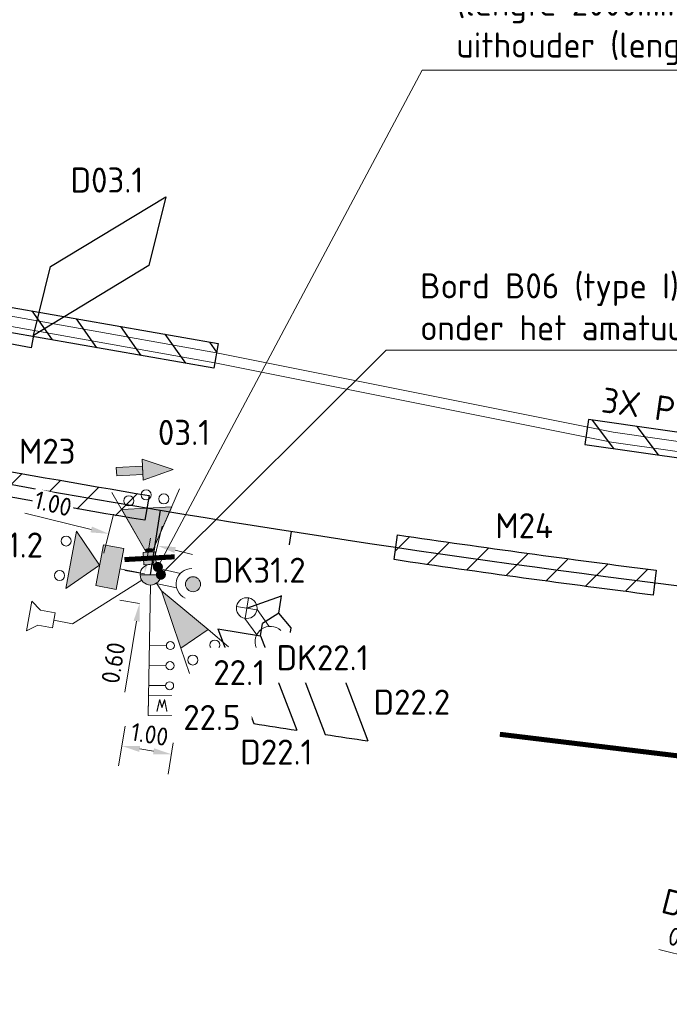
# Model space of a CAD drawing. Header units: metres. Extents: x 196669 to 197735, y 355514 to 356669.
# Tile 13 of 28: x 197061 to 197074, y 355729 to 355749. Entities that reach past the tile are written whole.
import ezdxf
from ezdxf import colors
from ezdxf.entities.mleader import LeaderData, LeaderLine
from ezdxf.lldxf.tags import DXFTag
from ezdxf.math import Vec2, Vec3

# ---------------------------------------------------------------- set-up
doc = ezdxf.new("R2010")
doc.units = ezdxf.units.M
doc.linetypes.add('VW-30270_STREEP', pattern=[3, 0.3, -2.7])
doc.layers.get('Defpoints').update_dxf_attribs({"color": 151})
for name, color, linetype, lineweight in [('B-WE-KL-MANTELBUIS-T25', 7, 'Continuous', 18), ('N-WE-KL-MANTELBUIS-G', 4, 'Continuous', 30), ('N-WE-KL-MANTELBUIS-T25', 4, 'Continuous', 25), ('N-WE-KL-VRI_KABEL-G', 30, 'Continuous', 30), ('N-WE-KL-VRI_UITSLIJPER-G', 130, 'Continuous', 30), ('N-WE-VW-VRI-SYMBOOL-G', 7, 'Continuous', 13), ('N-WE-VW-VRI-T25', 7, 'Continuous', 20), ('N-WE-VW-VRI_DETECTIELUS-G', 3, 'Continuous', 30), ('N-WE-VW-VRI_DETECTIELUS-T25', 7, 'Continuous', 30), ('N01-WE-VW-MARKERING_LANGS_STREEP_30270_010-G', 7, 'VW-30270_STREEP', 13), ('V-WE-KL-DATA_KOPPELKABEL_GLASVEZEL-G', 1, 'KL-GLASVEZEL-N', 20), ('V-WE-KL-MANTELBUIS-G', 1, 'Continuous', 30), ('X-XX-AL-M', 7, 'Continuous', 13)]:
    doc.layers.add(name, color=color, linetype=linetype, lineweight=lineweight)
doc.layers.add('VRI-Lantaarn', color=7, linetype='Continuous', lineweight=0, true_color=0x000000)
doc.styles.add('ISO', font='ISO.shx')
doc.styles.add('NLCS-ISO-M200-T18', font='NLCS-ISO.ttf', dxfattribs={"height": 0.36})
doc.styles.add('NLCS-ISO-M200-T25', font='NLCS-ISO.ttf', dxfattribs={"height": 0.5})
doc.styles.get("Standard").update_dxf_attribs({"font": 'Microsoft JhengHei.ttf'})
tags = doc.linetypes.add('KL-GLASVEZEL-N', pattern='A,4,-1,[101,NLCS.SHX,S=0.5,R=0,X=0,Y=0],-1,4,-1,["G",Standard,S=1,R=0,X=-0.25,Y=-0.5],-1.5', length=12.5).pattern_tags.tags
tags[18] = DXFTag(74, 10)
doc.dimstyles.new('NLCS-M200-T18-PIJL_L2_H1', dxfattribs={"dimscale": 0.2, "dimtxt": 2.5, "dimasz": 1.8, "dimexe": 2, "dimexo": 2, "dimgap": 0.7, "dimtad": 1, "dimzin": 0, "dimdsep": 46, "dimtxsty": 'NLCS-ISO-M200-T18', "dimcen": 0, "dimdle": 2, "dimclrd": 256, "dimclre": 256, "dimclrt": 256, "dimadec": 1, "dimazin": 0, "dimtfac": 1, "dimtdec": 3, "dimtofl": 0, "dimtmove": 0, "dimatfit": 3, "dimfxl": 2, "dimfxlon": 1, "dimtfillclr": 256, "dimtolj": 1, "dimtzin": 0, "dimlwd": -1, "dimlwe": -1, "dimarcsym": 0})

# ---------------------------------------------------------------- blocks, each defined once
blk = doc.blocks.new('Mast met drukknop_1')
at = {"layer": 'N-WE-VW-VRI-SYMBOOL-G'}
for p, q in [((-0.146, -0.146), (0.146, 0.146)), ((-0.146, 0.146), (0.146, -0.146)), ((0.142, 0.15), (0.556, 0.15)), ((0.143, -0.15), (0.548, -0.15))]:
    blk.add_line(p, q, dxfattribs=at)
blk.add_circle((0, 0), 0.207, dxfattribs=at)
blk.add_arc((0.818, -0.007), 0.306, 101.0944, 258.9056, dxfattribs=at)
blk = doc.blocks.new('Rateltikker_1')
at = {"layer": 'N-WE-VW-VRI-SYMBOOL-G', "flags": 128}
blk.add_lwpolyline([(2.079, 0.879), (2.303, 0.99), (2.193, 0.4), (2.024, 0.584), (1.729, 0.639), (1.784, 0.934)], close=True, dxfattribs=at)
blk.add_lwpolyline([(1.757, 0.787), (1.383, 0.857), (0, 0)], dxfattribs=at)
blk = doc.blocks.new('A$C98d8e760')
at = {"layer": 'N-WE-VW-VRI-SYMBOOL-G'}
for p, q in [((0.826, 0), (1.405, 0.579)), ((0.413, 0), (0, 0)), ((0.826, 0), (1.405, -0.579))]:
    blk.add_line(p, q, dxfattribs=at)
at = {"layer": 'N-WE-VW-VRI-SYMBOOL-G', "flags": 128}
for points in [[(0.413, 0.413), (0.826, 0.413), (0.826, -0.413), (0.413, -0.413)], [(0.826, 0), (1.405, 0.579), (1.405, -0.579)]]:
    blk.add_lwpolyline(points, close=True, dxfattribs=at)
at = {"layer": 'N-WE-VW-VRI-SYMBOOL-G'}
for centre in [(1.571, 0.35), (1.571, -0.35)]:
    blk.add_circle(centre, 0.1, dxfattribs=at)
at = {"layer": 'N-WE-VW-VRI-SYMBOOL-G', "extrusion": (0, 0, -1)}
blk.add_solid([(-0.413, 0.413), (-0.826, 0.413), (-0.413, -0.413), (-0.826, -0.413)], dxfattribs=at)
at = {"layer": 'N-WE-VW-VRI-SYMBOOL-G'}
blk.add_solid([(0.826, 0), (1.405, 0.579), (1.405, -0.579)], dxfattribs=at)
blk = doc.blocks.new('Drukknop met waitsignalering_1')
at = {"layer": 'N-WE-VW-VRI-SYMBOOL-G', "linetype": 'Continuous', "extrusion": (0, 0, -1)}
blk.add_hatch(color=256, dxfattribs=at).paths.add_polyline_path([(-1.018, 0.002, 1), (-0.718, 0.002, 1)])
at = {"layer": 'N-WE-VW-VRI-SYMBOOL-G'}
for p, q in [((0.134, 0.157), (0.574, 0.157)), ((0.15, -0.143), (0.565, -0.143))]:
    blk.add_line(p, q, dxfattribs=at)
blk.add_circle((0.868, 0.002), 0.15, dxfattribs=at)
blk.add_arc((0.836, 0), 0.306, 101.0944, 258.9056, dxfattribs=at)
blk = doc.blocks.new('A$C66B47F79_1')
at = {"layer": 'VRI-Lantaarn', "linetype": 'Continuous'}
blk.add_line((0, -0.5), (0, 0.5), dxfattribs=at)
at = {"layer": 'VRI-Lantaarn', "linetype": 'Continuous', "const_width": 0.1, "flags": 128}
blk.add_lwpolyline([(0, 0.5), (0, -0.5)], dxfattribs=at)
blk = doc.blocks.new('Lantaarn 3 x 200 mm LED2 met achtergrondschild (gemotoriseerd verkeer)_1')
at = {"layer": 'N-WE-VW-VRI-SYMBOOL-G', "linetype": 'Continuous'}
h = blk.add_hatch(color=256, dxfattribs=at)
h.paths.add_polyline_path([(0, -0.123), (0, 0.123), (0.245, 0.123), (0.245, -0.123)])
h.paths.add_polyline_path([(0.301, 0.089, -0.116434), (0.323, 0, -0.116434), (0.301, -0.089), (1.123, -0.5), (1.123, 0), (1.123, 0.5)])
blk.add_hatch(color=256, dxfattribs=at).paths.add_polyline_path([(0.323, 0, 0.116434), (0.301, 0.089), (0.245, 0.061), (0.245, -0.061), (0.301, -0.089, 0.116434)])
at = {"layer": 'N-WE-VW-VRI-SYMBOOL-G'}
for p, q in [((0.245, 0.061), (1.473, 0.675)), ((1.123, 0.5), (0.245, 0.061)), ((1.123, 0), (1.123, 0.5)), ((1.123, 0.5), (1.123, -0.5)), ((0.123, -0.123), (0.123, 0.123)), ((1.123, 0), (1.123, -0.5)), ((1.123, -0.5), (0.245, -0.061)), ((1.473, -0.675), (0.245, -0.061))]:
    blk.add_line(p, q, dxfattribs=at)
for centre in [(1.288, 0.35), (1.388, 0), (1.288, -0.35)]:
    blk.add_circle(centre, 0.1, dxfattribs=at)
blk.add_3dface([(0, 0.123), (0, -0.123), (0.245, -0.123), (0.245, 0.123)], dxfattribs=at)
blk.add_blockref('A$C66B47F79_1', (0.123, 0), dxfattribs=at)
blk = doc.blocks.new('A$Ce4ad6665')
at = {"layer": 'N-WE-VW-VRI-SYMBOOL-G'}
for p, q in [((0.09, 0.564), (0.09, 0.041)), ((-0.008, -0.564), (0.227, 0.041)), ((0.227, 0.041), (0.09, 0.041)), ((0.227, 0.041), (0.09, 0.041))]:
    blk.add_line(p, q, dxfattribs=at)
at = {"layer": 'N-WE-VW-VRI-SYMBOOL-G', "flags": 128}
for points in [[(0.09, 0.564), (-0.075, 0.564), (-0.075, 0.041), (0.09, 0.041)], [(-0.192, 0.041), (-0.008, -0.564), (0.227, 0.041)]]:
    blk.add_lwpolyline(points, close=True, dxfattribs=at)
at = {"layer": 'N-WE-VW-VRI-SYMBOOL-G'}
blk.add_solid([(0.09, 0.564), (-0.075, 0.564), (0.09, 0.041), (-0.075, 0.041)], dxfattribs=at)
at = {"layer": 'N-WE-VW-VRI-SYMBOOL-G', "extrusion": (0, 0, -1)}
blk.add_solid([(0.192, 0.041), (0.008, -0.564), (-0.227, 0.041)], dxfattribs=at)
blk = doc.blocks.new('*U119')
at = {"layer": 'N-WE-VW-VRI-SYMBOOL-G'}
for p, q in [((-1.323, 0.25), (1.277, 0.25)), ((-0.123, 0.25), (-0.123, -0.09)), ((0.277, 0.25), (0.277, -0.09)), ((0.677, 0.25), (0.677, -0.09))]:
    blk.add_line(p, q, dxfattribs=at)
at = {"layer": 'N-WE-VW-VRI-SYMBOOL-G', "flags": 128}
blk.add_lwpolyline([(0.877, -0.25), (1.277, -0.25), (1.277, 0.25), (0.877, 0.25)], close=True, dxfattribs=at)
at = {"layer": 'N-WE-VW-VRI-SYMBOOL-G'}
for centre in [(-0.123, -0.17), (0.277, -0.17), (0.677, -0.17)]:
    blk.add_circle(centre, 0.08, dxfattribs=at)
at = {"layer": 'N-WE-VW-VRI-SYMBOOL-G', "style": 'ISO'}
blk.add_text('W', height=0.25, rotation=270, dxfattribs=at).set_placement((0.948, 0.1))
blk = doc.blocks.new('Lantaarn 3 x 200 mm LED2 met fietssjabloon_1')
at = {"layer": 'N-WE-VW-VRI-SYMBOOL-G'}
for p, q in [((1.343, 0.331), (1.859, 0.469)), ((0.186, 0), (0, 0)), ((1.343, -0.331), (1.859, -0.469))]:
    blk.add_line(p, q, dxfattribs=at)
at = {"layer": 'N-WE-VW-VRI-SYMBOOL-G', "flags": 128}
blk.add_lwpolyline([(0.186, 0), (1.343, 0.331), (1.343, -0.331)], close=True, dxfattribs=at)
at = {"layer": 'N-WE-VW-VRI-SYMBOOL-G'}
for centre in [(1.674, 0.265), (1.757, 0), (1.674, -0.265)]:
    blk.add_circle(centre, 0.1, dxfattribs=at)
blk.add_solid([(0.186, 0), (1.343, 0.331), (1.343, -0.331)], dxfattribs=at)
blk = doc.blocks.new('*D132')
at = {"layer": 'Defpoints', "color": 0, "transparency": 16777216}
for p in [(197063.838, 355737.698), (197063.62, 355737.126), (197063.739, 355737.106)]:
    blk.add_point(p, dxfattribs=at)
at = {"layer": 'X-XX-AL-M', "transparency": 16777216}
for p, q in [((197063.778, 355738.073), (197063.837, 355738.428)), ((197063.718, 355737.718), (197063.324, 355737.784)), ((197063.62, 355737.126), (197063.225, 355737.192)), ((197063.56, 355736.771), (197063.324, 355735.359))]:
    blk.add_line(p, q, dxfattribs=at)
for points in [[(197063.719, 355738.083), (197063.837, 355738.063), (197063.718, 355737.718)], [(197063.501, 355736.781), (197063.619, 355736.761), (197063.62, 355737.126)]]:
    blk.add_solid(points, dxfattribs=at)
at = {"layer": 'X-XX-AL-M', "transparency": 16777216, "insert": (197063.097, 355735.94), "char_height": 0.36, "attachment_point": 5, "rotation": 80.5161, "style": 'NLCS-ISO-M200-T18'}
blk.add_mtext('\\A1;0.60', dxfattribs=at)
blk = doc.blocks.new('*D133')
at = {"layer": 'Defpoints', "color": 0, "transparency": 16777216}
for p in [(197063.006, 355738.514), (197062.645, 355737.045), (197063.617, 355736.806)]:
    blk.add_point(p, dxfattribs=at)
at = {"layer": 'X-XX-AL-M', "transparency": 16777216}
for p, q in [((197062.656, 355738.6), (197061.335, 355738.924)), ((197062.911, 355738.125), (197063.101, 355738.902)), ((197063.882, 355737.887), (197064.072, 355738.664)), ((197064.327, 355738.19), (197064.676, 355738.104))]:
    blk.add_line(p, q, dxfattribs=at)
for points in [[(197062.671, 355738.658), (197062.642, 355738.541), (197063.006, 355738.514)], [(197064.341, 355738.248), (197064.312, 355738.132), (197063.977, 355738.276)]]:
    blk.add_solid(points, dxfattribs=at)
at = {"layer": 'X-XX-AL-M', "transparency": 16777216, "insert": (197061.897, 355739.115), "char_height": 0.36, "attachment_point": 5, "rotation": 346.2131, "style": 'NLCS-ISO-M200-T18', "bg_fill": 3, "box_fill_scale": 1.1, "bg_fill_color": 256, "bg_fill_true_color": 13158600, "bg_fill_transparency": 0}
blk.add_mtext('\\A1;1.00', dxfattribs=at)
blk = doc.blocks.new('*D134')
at = {"layer": 'Defpoints', "color": 0, "transparency": 16777216}
for p in [(197075.703, 355729.79), (197075.703, 355729.79), (197076.357, 355729.626)]:
    blk.add_point(p, dxfattribs=at)
at = {"layer": 'X-XX-AL-M', "transparency": 16777216}
for p, q in [((197075.354, 355729.878), (197073.966, 355730.227)), ((197075.703, 355729.79), (197075.801, 355730.178)), ((197076.357, 355729.626), (197076.259, 355729.238)), ((197076.706, 355729.538), (197077.055, 355729.45))]:
    blk.add_line(p, q, dxfattribs=at)
for points in [[(197075.369, 355729.936), (197075.34, 355729.82), (197075.703, 355729.79)], [(197076.721, 355729.596), (197076.691, 355729.48), (197076.357, 355729.626)]]:
    blk.add_solid(points, dxfattribs=at)
at = {"layer": 'X-XX-AL-M', "transparency": 16777216, "insert": (197074.563, 355730.407), "char_height": 0.36, "attachment_point": 5, "rotation": 345.8837, "style": 'NLCS-ISO-M200-T18', "bg_fill": 3, "box_fill_scale": 1.1, "bg_fill_color": 256, "bg_fill_true_color": 13158600, "bg_fill_transparency": 0}
blk.add_mtext('\\A1;0.67', dxfattribs=at)
blk = doc.blocks.new('_Dot')
at = {"color": 0, "linetype": 'ByBlock', "lineweight": -2}
blk.add_line((-0.5, 0), (-1, 0), dxfattribs=at)
at = {"color": 0, "linetype": 'ByBlock', "const_width": 0.5}
blk.add_lwpolyline([(-0.25, 0, 1), (0.25, 0, 1)], format="xyb", close=True, dxfattribs=at)
blk = doc.blocks.new('*D824')
at = {"layer": 'Defpoints', "color": 0, "transparency": 16777216}
for p in [(197063.838, 355737.698), (197064.824, 355737.533), (197064.254, 355734.118)]:
    blk.add_point(p, dxfattribs=at)
at = {"layer": 'X-XX-AL-M', "transparency": 16777216}
for p, q in [((197063.333, 355734.678), (197063.201, 355733.889)), ((197064.319, 355734.513), (197064.188, 355733.724)), ((197063.622, 355734.224), (197063.899, 355734.178))]:
    blk.add_line(p, q, dxfattribs=at)
for points in [[(197063.632, 355734.283), (197063.612, 355734.165), (197063.267, 355734.283)], [(197063.908, 355734.237), (197063.889, 355734.118), (197064.254, 355734.118)]]:
    blk.add_solid(points, dxfattribs=at)
at = {"layer": 'X-XX-AL-M', "transparency": 16777216, "insert": (197063.822, 355734.515), "char_height": 0.36, "attachment_point": 5, "rotation": 350.5161, "style": 'NLCS-ISO-M200-T18', "bg_fill": 3, "box_fill_scale": 1.1, "bg_fill_color": 256, "bg_fill_true_color": 13158600, "bg_fill_transparency": 0}
blk.add_mtext('\\A1;1.00', dxfattribs=at)
blk = doc.blocks.new('Combinatiemast openbare verlichting_2')
at = {"layer": 'N-WE-VW-VRI-SYMBOOL-G', "linetype": 'Continuous'}
blk.add_hatch(color=256, dxfattribs=at).paths.add_polyline_path([(-0.207, 0, 1), (0.207, 0)])
at = {"layer": 'N-WE-VW-VRI-SYMBOOL-G'}
blk.add_line((-0.207, 0), (0.207, 0), dxfattribs=at)
for start, end in [(360, 180), (180, 360)]:
    blk.add_arc((0, 0), 0.207, start, end, dxfattribs=at)

msp = doc.modelspace()

# ---------------------------------------------------------------- hatches: boundary and pattern name
at = {"layer": 'N-WE-KL-MANTELBUIS-G'}
h = msp.add_hatch(dxfattribs=at)
h.set_pattern_fill('ANSI31', color=256, scale=0.2)
edge = h.paths.add_edge_path()
edge.add_arc((197104.932, 355983.689), 248.35, 258.50673, 260.44913, ccw=False)
edge.add_line((197055.447, 355740.319), (197055.546, 355740.809))
edge.add_arc((197104.932, 355983.689), 247.85, 258.50645, 260.4494)
edge.add_line((197063.809, 355739.275), (197063.725, 355738.782))
h = msp.add_hatch(dxfattribs=at)
h.set_pattern_fill('ANSI31', color=256, scale=0.2)
edge = h.paths.add_edge_path()
edge.add_arc((197104.932, 355983.689), 248.35, 261.6089, 262.8106, ccw=False)
edge.add_line((197068.69, 355737.998), (197068.762, 355738.493))
edge.add_arc((197104.932, 355983.689), 247.85, 261.60862, 262.81088)
edge.add_line((197073.914, 355737.788), (197073.851, 355737.292))
at = {"layer": 'V-WE-KL-MANTELBUIS-G'}
h = msp.add_hatch(dxfattribs=at)
h.set_pattern_fill('ANSI31', color=256, scale=0.2, angle=260.0737545)
h.paths.add_polyline_path([(197053.465, 355743.851), (197053.551, 355744.344), (197065.186, 355742.307), (197065.1, 355741.815)])
h = msp.add_hatch(dxfattribs=at)
h.set_pattern_fill('ANSI31', color=256, scale=0.2, angle=81.85294875)
h.paths.add_polyline_path([(197072.492, 355740.296), (197076.794, 355739.68), (197076.865, 355740.175), (197072.563, 355740.791)])

# ---------------------------------------------------------------- linework, layer by layer
at = {"layer": 'N-WE-KL-MANTELBUIS-G', "flags": 128}
for points in [[(197063.725, 355738.782, -0.008475), (197055.447, 355740.319), (197055.546, 355740.809, 0.008478), (197063.809, 355739.275)], [(197073.851, 355737.292, -0.005243), (197068.69, 355737.998), (197068.762, 355738.493, 0.005246), (197073.914, 355737.788)]]:
    msp.add_lwpolyline(points, format="xyb", close=True, dxfattribs=at)
at = {"layer": 'N-WE-KL-VRI_KABEL-G'}
for p, q in [((197063.838, 355737.698), (197064.038, 355738.983)), ((197066.394, 355736.931), (197066.649, 355738.561))]:
    msp.add_line(p, q, dxfattribs=at)
at = {"layer": 'N-WE-KL-VRI_KABEL-G', "flags": 128}
msp.add_lwpolyline([(197045.421, 355742.832, 0.030591), (197075.256, 355737.37, 0.030591)], format="xyb", dxfattribs=at)
for points in [[(197065.755, 355737.031), (197066.448, 355737.276)], [(197066.64, 355736.639), (197066.394, 355736.931), (197066.071, 355736.728)]]:
    msp.add_lwpolyline(points, dxfattribs=at)
at = {"layer": 'N-WE-KL-VRI_UITSLIJPER-G'}
for p, q in [((197061.459, 355742.221), (197057.473, 355742.968)), ((197061.505, 355742.467), (197061.459, 355742.221))]:
    msp.add_line(p, q, dxfattribs=at)
at = {"layer": 'N-WE-KL-VRI_UITSLIJPER-G', "flags": 128}
for points in [[(197066.032, 355736.481), (197066.071, 355736.728)], [(197066.601, 355736.392), (197066.64, 355736.639)]]:
    msp.add_lwpolyline(points, dxfattribs=at)
at = {"layer": 'N-WE-VW-VRI_DETECTIELUS-G'}
for p, q in [((197065.178, 355736.617), (197065.897, 355734.731)), ((197065.178, 355736.617), (197066.032, 355736.481)), ((197066.032, 355736.481), (197066.75, 355734.599)), ((197066.601, 355736.392), (197067.318, 355734.512)), ((197066.601, 355736.392), (197067.454, 355736.262)), ((197067.454, 355736.262), (197068.169, 355734.385))]:
    msp.add_line(p, q, dxfattribs=at)
at = {"layer": 'N-WE-VW-VRI_DETECTIELUS-G', "flags": 128}
msp.add_lwpolyline([(197063.803, 355743.86), (197061.505, 355742.467), (197061.842, 355743.841), (197064.14, 355745.233)], close=True, dxfattribs=at)
at = {"layer": 'N-WE-VW-VRI_DETECTIELUS-G'}
for start, end in [(261.08897, 261.28523), (261.41586, 261.61148)]:
    msp.add_arc((197104.932, 355983.689), 252, start, end, dxfattribs=at)
at = {"layer": 'N01-WE-VW-MARKERING_LANGS_STREEP_30270_010-G', "const_width": 0.1, "flags": 128}
msp.add_lwpolyline([(197178.742, 355730.416, -0.094556), (197168.165, 355728.912), (197094.071, 355732.424, -0.023241), (197070.798, 355734.516, -0.023241)], format="xyb", dxfattribs=at)
at = {"layer": 'V-WE-KL-DATA_KOPPELKABEL_GLASVEZEL-G', "ltscale": 0.25, "flags": 128}
for points in [[(197040.236, 355749.283), (197040.272, 355749.531, -0.414214), (197040.669, 355749.826), (197041.545, 355749.696, -0.406235), (197041.842, 355749.308), (197041.735, 355748.414), (197042.117, 355747.569), (197043.385, 355746.808), (197045.36, 355746.429), (197049.476, 355745.31), (197053.123, 355744.344), (197053.534, 355744.194), (197065.155, 355742.122), (197073.056, 355740.54), (197076.841, 355739.998), (197077.569, 355739.861), (197080.378, 355736.885), (197081.838, 355735.577), (197083.561, 355734.335), (197083.769, 355733.165), (197082.538, 355721.955), (197082.44, 355720.902), (197081.542, 355709.947), (197080.994, 355705.345, 0.286316), (197081.106, 355705.106), (197081.555, 355704.816), (197096.119, 355704.222)], [(197040.433, 355749.254), (197040.47, 355749.501, -0.414214), (197040.64, 355749.628), (197041.516, 355749.499, -0.406235), (197041.643, 355749.332), (197041.529, 355748.382), (197041.961, 355747.429), (197043.313, 355746.618), (197045.315, 355746.235), (197049.424, 355745.116), (197053.063, 355744.153), (197053.482, 355744), (197065.118, 355741.925), (197073.022, 355740.342), (197076.809, 355739.8), (197077.468, 355739.676), (197080.238, 355736.742), (197081.712, 355735.421), (197083.379, 355734.221), (197083.567, 355733.159), (197082.339, 355721.975), (197082.24, 355720.92), (197081.342, 355709.967), (197081.037, 355707.399, -0.179896), (197080.957, 355707.244), (197075.567, 355702.318)]]:
    msp.add_lwpolyline(points, format="xyb", dxfattribs=at)
at = {"layer": 'V-WE-KL-MANTELBUIS-G', "flags": 128}
for points in [[(197053.465, 355743.851), (197053.551, 355744.344), (197065.186, 355742.307), (197065.1, 355741.815)], [(197072.492, 355740.296), (197076.794, 355739.68), (197076.865, 355740.175), (197072.563, 355740.791)]]:
    msp.add_lwpolyline(points, close=True, dxfattribs=at)

# ---------------------------------------------------------------- block references
for name, p, rotation in [('A$Ce4ad6665', (197063.723, 355739.774), 93.17433091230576), ('A$C98d8e760', (197063.635, 355737.736), 169.3933027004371)]:
    msp.add_blockref(name, p, dxfattribs=dict(rotation=rotation))
at = {"layer": 'N-WE-VW-VRI-SYMBOOL-G'}
for name, p, rotation in [('Lantaarn 3 x 200 mm LED2 met achtergrondschild (gemotoriseerd verkeer)_1', (197063.826, 355737.904), 93.17433091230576), ('Drukknop met waitsignalering_1', (197063.838, 355737.698), 347.1840217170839), ('Lantaarn 3 x 200 mm LED2 met fietssjabloon_1', (197063.955, 355737.528), 304.3714034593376), ('Rateltikker_1', (197063.663, 355737.588), 180.4200091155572), ('Mast met drukknop_1', (197065.755, 355737.031), 305.745809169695)]:
    msp.add_blockref(name, p, dxfattribs=dict(at, rotation=rotation))
at = {"layer": 'N-WE-VW-VRI-SYMBOOL-G', "xscale": -1, "rotation": 88.99334468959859}
msp.add_blockref('*U119', (197064.061, 355736.164), dxfattribs=at)

# ---------------------------------------------------------------- dimensions: what is measured, and where the dimension line sits
at = {"layer": 'X-XX-AL-M'}
dim = msp.add_linear_dim(base=(197063.62, 355737.126), p1=(197063.838, 355737.698), p2=(197063.739, 355737.106), angle=260.5161, dimstyle='NLCS-M200-T18-PIJL_L2_H1', override={"dimtfill": 0}, dxfattribs=at)
dim.commit()
dim.dimension.update_dxf_attribs({"geometry": '*D132', "text_midpoint": (197063.413, 355735.887), "dimtype": 161})

# ---------------------------------------------------------------- next in the draw order: texts
at = {"layer": 'B-WE-KL-MANTELBUIS-T25', "insert": (197072.872, 355741.436), "char_height": 0.5, "width": 3.9386, "attachment_point": 1, "rotation": 351.8529, "style": 'NLCS-ISO-M200-T25', "bg_fill": 3, "box_fill_scale": 1.2, "bg_fill_color": 256, "bg_fill_transparency": 0}
msp.add_mtext('3X PVC%%C 125', dxfattribs=at)
at = {"layer": 'N-WE-KL-MANTELBUIS-T25', "insert": (197061.217, 355740.409), "char_height": 0.5, "width": 0.64381, "attachment_point": 1, "style": 'NLCS-ISO-M200-T25', "bg_fill": 3, "box_fill_scale": 1.2, "bg_fill_color": 256, "bg_fill_transparency": 0}
msp.add_mtext('M23', dxfattribs=at)
at = {"layer": 'N-WE-VW-VRI-T25', "insert": (197065.605, 355735.996), "char_height": 0.5, "width": 1.03674, "attachment_point": 2, "style": 'NLCS-ISO-M200-T25', "bg_fill": 2}
msp.add_mtext('22.1', dxfattribs=at)
at = {"layer": 'N-WE-VW-VRI_DETECTIELUS-T25', "char_height": 0.5, "attachment_point": 2, "style": 'NLCS-ISO-M200-T25', "bg_fill": 3, "box_fill_scale": 1.2, "bg_fill_color": 256, "bg_fill_transparency": 0}
for s, insert in [('D22.2', (197069.044, 355735.407)), ('D22.1', (197066.346, 355734.412))]:
    msp.add_mtext(s, dxfattribs=dict(at, insert=insert))

# ---------------------------------------------------------------- next in the draw order: dimensions: what is measured, and where the dimension line sits
at = {"layer": 'X-XX-AL-M'}
dim = msp.add_linear_dim(base=(197063.006, 355738.514), p1=(197063.617, 355736.806), p2=(197062.645, 355737.045), angle=166.2131, dimstyle='NLCS-M200-T18-PIJL_L2_H1', override={"dimtfill": 1}, dxfattribs=at)
dim.commit()
dim.dimension.update_dxf_attribs({"geometry": '*D133', "text_midpoint": (197061.821, 355738.805), "dimtype": 161})
dim = msp.add_aligned_dim(p1=(197076.357, 355729.626), p2=(197075.703, 355729.79), distance=0, dimstyle='NLCS-M200-T18-PIJL_L2_H1', override={"dimtfill": 1}, dxfattribs=at)
dim.commit()
dim.dimension.update_dxf_attribs({"geometry": '*D134', "text_midpoint": (197074.563, 355730.407)})

# ---------------------------------------------------------------- next in the draw order: texts
at = {"layer": 'N-WE-VW-VRI-T25', "insert": (197061.177, 355738.54), "char_height": 0.5, "width": 0.71127, "attachment_point": 2, "style": 'NLCS-ISO-M200-T25', "bg_fill": 3, "box_fill_scale": 1.2, "bg_fill_color": 256, "bg_fill_transparency": 0}
msp.add_mtext('31.2', dxfattribs=at)
at = {"layer": 'N-WE-VW-VRI-T25', "insert": (197067.266, 355736.293), "char_height": 0.5, "width": 1.37838, "attachment_point": 2, "style": 'NLCS-ISO-M200-T25', "bg_fill": 2}
msp.add_mtext('DK22.1', dxfattribs=at)
at = {"layer": 'N-WE-VW-VRI-T25', "insert": (197075.008, 355731.225), "char_height": 0.5, "width": 1.37838, "attachment_point": 2, "rotation": 345.8837, "style": 'NLCS-ISO-M200-T25', "bg_fill": 3, "box_fill_scale": 1.2, "bg_fill_color": 256, "bg_fill_transparency": 0}
msp.add_mtext('DK33.1', dxfattribs=at)

# ---------------------------------------------------------------- next in the draw order: leaders
at = {"layer": 'N-WE-VW-VRI-T25'}
ml = msp.add_multileader_mtext('Standard', dxfattribs=at)
ml.set_content('Combimast VRI-OV met een hoge uithouder (lengte 2000mm, hoogte 8.00 m) en een lage uithouder (lengte 1000mm, hoogte 5.00 m)', color=256, style='NLCS-ISO-M200-T25')
ml.set_leader_properties(color=256, linetype='ByLayer', lineweight=-1)
ml.set_arrow_properties(name='DOT')
ml.build(insert=Vec2(0, 0))
ml.multileader.update_dxf_attribs({"text_left_attachment_type": 5, "text_right_attachment_type": 5, "dogleg_length": 0.5, "arrow_head_size": 0.2})
ctx = ml.context
ctx.base_point, ctx.char_height, ctx.arrow_head_size, ctx.landing_gap_size, ctx.plane_origin, ctx.plane_x_axis, ctx.plane_y_axis = Vec3(197069.751, 355747.76), 0.5, 0.2, 0.18, Vec3(197055.897, 355755.777), Vec3(1, -0.000151), Vec3(0.000151, 1)
ctx.left_attachment, ctx.right_attachment = 5, 5
notes = []
notes.append((ctx, [(1, (1, 1, 0), (197069.251, 355747.76), (1, -0.000151), 0.5, [(2, [(197063.984, 355737.852)], 0, [])])]))
ctx.mtext.insert, ctx.mtext.text_direction, ctx.mtext.rotation, ctx.mtext.width, ctx.mtext.defined_height, ctx.mtext.flow_direction = Vec3(197069.931, 355750.176), Vec3(1, -0.000151), 6.283034, 13.65243, 0.659, 5
ctx.mtext.has_bg_fill, ctx.mtext.bg_color, ctx.mtext.bg_scale_factor, ctx.mtext.bg_transparency, ctx.mtext.use_window_bg_color = 1, -1023410167, 1.5, 0, 1
for ctx, leaders in notes:
    for number, flags, end, landing, length, lines in leaders:
        leader = LeaderData()
        leader.index, (leader.has_last_leader_line, leader.has_dogleg_vector, leader.attachment_direction) = number, flags
        leader.last_leader_point, leader.dogleg_vector, leader.dogleg_length = Vec3(end), Vec3(landing), length
        for number, points, colour, breaks in lines:
            line = LeaderLine()
            line.index, line.vertices, line.color, line.breaks = number, Vec3.list(points), colors.encode_raw_color(colour), breaks
            leader.lines.append(line)
        ctx.leaders.append(leader)

# ---------------------------------------------------------------- next in the draw order: texts
at = {"layer": 'N-WE-VW-VRI-T25', "insert": (197064.506, 355740.785), "char_height": 0.5, "width": 0.98922, "attachment_point": 2, "style": 'NLCS-ISO-M200-T25', "bg_fill": 3, "box_fill_scale": 1.2, "bg_fill_color": 256, "bg_fill_transparency": 0}
msp.add_mtext('03.1', dxfattribs=at)
at = {"layer": 'N-WE-VW-VRI-T25', "insert": (197066.005, 355738.038), "char_height": 0.5, "width": 1.37838, "attachment_point": 2, "style": 'NLCS-ISO-M200-T25', "bg_fill": 2}
msp.add_mtext('DK31.2', dxfattribs=at)
at = {"layer": 'N-WE-VW-VRI_DETECTIELUS-T25', "insert": (197062.969, 355745.817), "char_height": 0.5, "attachment_point": 2, "style": 'NLCS-ISO-M200-T25', "bg_fill": 3, "box_fill_scale": 1.2, "bg_fill_color": 256, "bg_fill_transparency": 0}
msp.add_mtext('D03.1', dxfattribs=at)

# ---------------------------------------------------------------- next in the draw order: dimensions: what is measured, and where the dimension line sits
at = {"layer": 'X-XX-AL-M'}
dim = msp.add_linear_dim(base=(197064.254, 355734.118), p1=(197063.838, 355737.698), p2=(197064.824, 355737.533), angle=350.5161, dimstyle='NLCS-M200-T18-PIJL_L2_H1', override={"dimtfill": 1}, dxfattribs=at)
dim.commit()
dim.dimension.update_dxf_attribs({"geometry": '*D824', "text_midpoint": (197063.769, 355734.199), "dimtype": 161})

# ---------------------------------------------------------------- next in the draw order: texts
at = {"layer": 'N-WE-VW-VRI-T25', "insert": (197065.06, 355735.101), "char_height": 0.5, "width": 1.09061, "attachment_point": 2, "style": 'NLCS-ISO-M200-T25', "bg_fill": 2}
msp.add_mtext('22.5', dxfattribs=at)

# ---------------------------------------------------------------- next in the draw order: leaders
at = {"layer": 'N-WE-VW-VRI-T25'}
ml = msp.add_multileader_mtext('Standard', dxfattribs=at)
ml.set_content('Bord B06 (type I) op de mast onder het amatuur plaatsen', color=256, style='NLCS-ISO-M200-T25')
ml.set_leader_properties(color=256, linetype='ByLayer', lineweight=-1)
ml.set_arrow_properties(name='DOT')
ml.build(insert=Vec2(0, 0))
ml.multileader.update_dxf_attribs({"text_left_attachment_type": 5, "text_right_attachment_type": 5, "dogleg_length": 0.5, "arrow_head_size": 0.2})
ctx = ml.context
ctx.base_point, ctx.char_height, ctx.arrow_head_size, ctx.landing_gap_size, ctx.plane_origin, ctx.plane_x_axis, ctx.plane_y_axis = Vec3(197069.03, 355742.173), 0.5, 0.2, 0.18, Vec3(197046.179, 355747.247), Vec3(1, -0.000151), Vec3(0.000151, 1)
ctx.left_attachment, ctx.right_attachment = 5, 5
notes = []
notes.append((ctx, [(1, (1, 1, 0), (197068.53, 355742.173), (1, -0.000151), 0.5, [(2, [(197064.044, 355737.698)], 0, [])])]))
ctx.mtext.insert, ctx.mtext.text_direction, ctx.mtext.rotation, ctx.mtext.width, ctx.mtext.defined_height, ctx.mtext.flow_direction = Vec3(197069.211, 355743.707), Vec3(1, -0.000151), 6.283034, 9.30859, 0.659, 5
ctx.mtext.has_bg_fill, ctx.mtext.bg_color, ctx.mtext.bg_scale_factor, ctx.mtext.bg_transparency, ctx.mtext.use_window_bg_color = 1, -1023410167, 1.5, 0, 1
for ctx, leaders in notes:
    for number, flags, end, landing, length, lines in leaders:
        leader = LeaderData()
        leader.index, (leader.has_last_leader_line, leader.has_dogleg_vector, leader.attachment_direction) = number, flags
        leader.last_leader_point, leader.dogleg_vector, leader.dogleg_length = Vec3(end), Vec3(landing), length
        for number, points, colour, breaks in lines:
            line = LeaderLine()
            line.index, line.vertices, line.color, line.breaks = number, Vec3.list(points), colors.encode_raw_color(colour), breaks
            leader.lines.append(line)
        ctx.leaders.append(leader)

# ---------------------------------------------------------------- next in the draw order: block references
at = {"layer": 'N-WE-VW-VRI-SYMBOOL-G'}
msp.add_blockref('Combinatiemast openbare verlichting_2', (197063.838, 355737.698), dxfattribs=at)

# ---------------------------------------------------------------- next in the draw order: texts
at = {"layer": 'N-WE-KL-MANTELBUIS-T25', "insert": (197070.707, 355738.925), "char_height": 0.5, "width": 0.64381, "attachment_point": 1, "style": 'NLCS-ISO-M200-T25', "bg_fill": 3, "box_fill_scale": 1.2, "bg_fill_color": 256, "bg_fill_transparency": 0}
msp.add_mtext('M24', dxfattribs=at)

doc.saveas('drawing.dxf')
